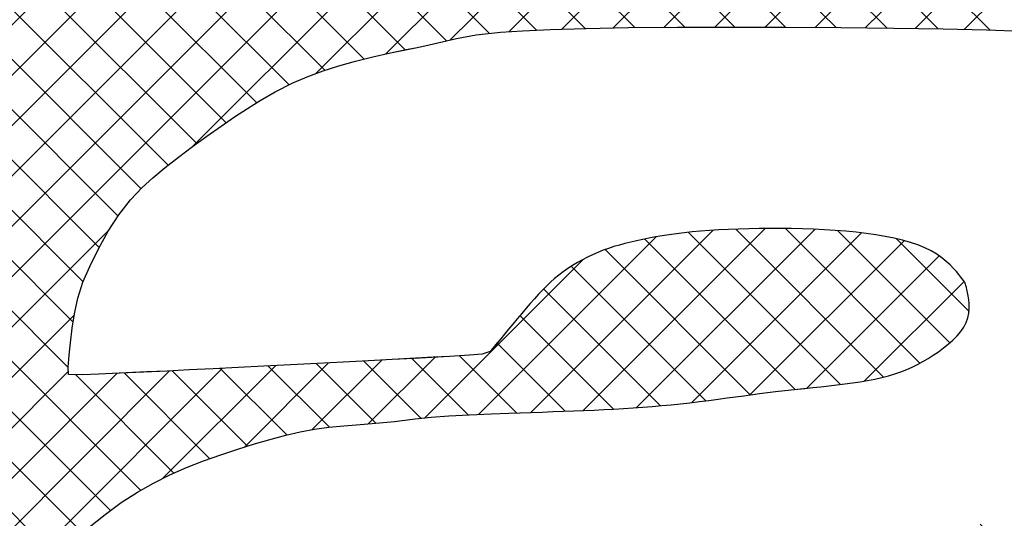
# Model space of a CAD drawing. Header units: millimetres. Extents: x 0 to 462, y -103 to 339.
# Tile 9 of 191: x 379.48 to 383.44, y 45.74 to 47.74. Entities that reach past the tile are written whole.
import ezdxf

# ---------------------------------------------------------------- set-up
doc = ezdxf.new("R2010")
doc.units = ezdxf.units.MM
doc.header["$LTSCALE"] = 23.1
doc.layers.get('0').update_dxf_attribs({"linetype": 'CONTINUOUS'})
doc.layers.add('E195SDEPSKLU00R_DXF_FORMAT', color=7, linetype='CONTINUOUS')

msp = doc.modelspace()

# ---------------------------------------------------------------- hatches: boundary and pattern name
at = {"layer": 'E195SDEPSKLU00R_DXF_FORMAT', "linetype": 'Continuous'}
h = msp.add_hatch(dxfattribs=at)
h.set_pattern_fill('ANSI37', color=5, scale=0.142875, angle=45, style=0, pattern_type=0)
h.set_pattern_definition([(45, (-86.60059, 86.60059), (-0.10102788, 0.10102788), []), (135, (-101.7918, -101.7918), (-0.10102788, -0.10102788), [])])
h.paths.add_polyline_path([(383.0983, 45.6374), (383.0316, 45.6236), (382.9596, 45.6138), (382.894, 45.608), (382.839, 45.6043), (382.7814, 45.6012), (382.7199, 45.5985), (382.6541, 45.596), (382.5796, 45.5934), (382.5169, 45.5913), (382.4753, 45.5899), (382.4326, 45.5885), (382.389, 45.5871), (382.3448, 45.5857), (382.3001, 45.5842), (382.2551, 45.5828), (382.2102, 45.5813), (382.1655, 45.5798), (382.1213, 45.578), (382.078, 45.5759), (382.0357, 45.5735), (381.9946, 45.5706), (381.9552, 45.567), (381.9176, 45.5628), (381.882, 45.5578), (381.8483, 45.5521), (381.8164, 45.5458), (381.7862, 45.5389), (381.7575, 45.5314), (381.7301, 45.5236), (381.7039, 45.5153), (381.6787, 45.5067), (381.6545, 45.4979), (381.6312, 45.4888), (381.6087, 45.4793), (381.5872, 45.4695), (381.5664, 45.4593), (381.5466, 45.4486), (381.5276, 45.4373), (381.5094, 45.4255), (381.492, 45.4132), (381.4754, 45.4001), (381.4596, 45.3864), (381.4446, 45.372), (381.4304, 45.3568), (381.417, 45.3408), (381.4043, 45.324), (381.3923, 45.3063), (381.381, 45.2878), (381.3706, 45.2684), (381.3609, 45.2484), (381.3521, 45.2278), (381.3443, 45.2067), (381.3373, 45.1854), (381.3314, 45.1637), (381.3265, 45.142), (381.3227, 45.1202), (381.3199, 45.0984), (381.318, 45.0763), (381.3171, 45.0539), (381.3169, 45.0311), (381.3175, 45.0078), (381.3188, 44.9839), (381.3207, 44.9593), (381.3234, 44.9338), (381.3284, 44.9071), (381.3372, 44.8789), (381.3516, 44.8486), (381.3732, 44.816), (381.4037, 44.7806), (381.4447, 44.7421), (381.498, 44.7001), (381.5748, 44.6718), (381.665, 44.652), (381.7647, 44.6394), (381.8701, 44.6329), (381.9772, 44.6312), (382.0823, 44.6334), (382.1815, 44.638), (382.2709, 44.6441), (382.3476, 44.6506), (382.4122, 44.6573), (382.4664, 44.6642), (382.5118, 44.6713), (382.5499, 44.6785), (382.5824, 44.6858), (382.6108, 44.6933), (382.6368, 44.7008), (382.6617, 44.7084), (382.6854, 44.7159), (382.7079, 44.7232), (382.7287, 44.7302), (382.7478, 44.7367), (382.7649, 44.7426), (382.7797, 44.7478), (382.792, 44.7522), (382.8017, 44.7557), (382.8094, 44.7587), (382.816, 44.7615), (382.8222, 44.7647), (382.8287, 44.7686), (382.8364, 44.7737), (382.846, 44.7804), (382.8584, 44.7891), (382.874, 44.8003), (382.8925, 44.8135), (382.9132, 44.8285), (382.9357, 44.8448), (382.9593, 44.8621), (382.9833, 44.8801), (383.0072, 44.8983), (383.0304, 44.9164), (383.0525, 44.9341), (383.0733, 44.9514), (383.0931, 44.9685), (383.1121, 44.9855), (383.1303, 45.0025), (383.1479, 45.0197), (383.165, 45.0371), (383.1818, 45.055), (383.1984, 45.0734), (383.2147, 45.0924), (383.2308, 45.1119), (383.2466, 45.1321), (383.262, 45.1529), (383.277, 45.1744), (383.2915, 45.1965), (383.3056, 45.2193), (383.3191, 45.2429), (383.332, 45.267), (383.3442, 45.2915), (383.3557, 45.3162), (383.3663, 45.3411), (383.3761, 45.3659), (383.3849, 45.3904), (383.3927, 45.4146), (383.3994, 45.4383), (383.4052, 45.4614), (383.4101, 45.4842), (383.4144, 45.5065), (383.418, 45.5285), (383.4213, 45.5503), (383.4243, 45.5718), (383.427, 45.5931), (383.4297, 45.6143), (383.4318, 45.6348), (383.433, 45.6543), (383.4327, 45.6722), (383.4306, 45.6881), (383.4261, 45.7015), (383.4188, 45.7119), (383.4083, 45.7188), (383.3942, 45.722), (383.3769, 45.7219), (383.357, 45.7189), (383.3351, 45.7136), (383.3116, 45.7066), (383.2872, 45.6985), (383.2624, 45.6897), (383.223, 45.6756), (383.1651, 45.6562)])
h.paths.add_polyline_path([(385.8878, 44.2279), (385.9146, 44.2357), (385.941, 44.2441), (385.9671, 44.253), (385.993, 44.2625), (386.0186, 44.2724), (386.044, 44.2829), (386.0693, 44.2938), (386.0945, 44.3051), (386.1196, 44.3168), (386.145, 44.3288), (386.1706, 44.341), (386.2141, 44.3619), (386.2648, 44.3855), (386.3073, 44.4042), (386.3365, 44.4169), (386.3653, 44.4296), (386.3931, 44.4424), (386.4193, 44.4552), (386.4432, 44.4681), (386.4641, 44.4812), (386.4814, 44.4945), (386.4946, 44.5078), (386.5035, 44.5211), (386.5079, 44.534), (386.5079, 44.5463), (386.5034, 44.5576), (386.4942, 44.5677), (386.4804, 44.5763), (386.4617, 44.5831), (386.4382, 44.5879), (386.4094, 44.5911), (386.3748, 44.5931), (386.3341, 44.5943), (386.2868, 44.5952), (386.2324, 44.5962), (386.1706, 44.5977), (386.1008, 44.6001), (386.0232, 44.604), (385.9399, 44.6093), (385.8536, 44.6162), (385.7671, 44.6248), (385.683, 44.6352), (385.604, 44.6474), (385.5329, 44.6617), (385.4723, 44.678), (385.4012, 44.7055), (385.3517, 44.7519), (385.3385, 44.8094), (385.352, 44.8789), (385.3772, 44.9461), (385.3964, 44.9921), (385.4182, 45.0409), (385.4419, 45.092), (385.4669, 45.1448), (385.4924, 45.199), (385.5178, 45.2539), (385.5424, 45.3092), (385.5657, 45.3645), (385.5876, 45.4196), (385.608, 45.4746), (385.6271, 45.5295), (385.6447, 45.5843), (385.661, 45.639), (385.6758, 45.6937), (385.6893, 45.7483), (385.7015, 45.803), (385.7125, 45.8578), (385.7225, 45.9129), (385.7317, 45.9685), (385.7404, 46.0248), (385.7486, 46.0818), (385.7567, 46.1399), (385.7648, 46.1991), (385.773, 46.2596), (385.7812, 46.3215), (385.7894, 46.3846), (385.7974, 46.4491), (385.805, 46.5149), (385.8122, 46.5821), (385.8188, 46.6505), (385.8247, 46.7203), (385.8297, 46.7913), (385.8338, 46.8634), (385.8369, 46.9362), (385.839, 47.0093), (385.8401, 47.0825), (385.8401, 47.1555), (385.839, 47.228), (385.8366, 47.2996), (385.833, 47.3701), (385.8281, 47.4394), (385.8217, 47.5075), (385.8139, 47.5745), (385.8044, 47.6402), (385.7932, 47.7047), (385.7802, 47.7679), (385.7654, 47.8299), (385.7486, 47.8906), (385.7303, 47.9499), (385.7106, 48.0079), (385.69, 48.0644), (385.6687, 48.1192), (385.6472, 48.1725), (385.6257, 48.2241), (385.6047, 48.2738), (385.5842, 48.3218), (385.5642, 48.3684), (385.5441, 48.4138), (385.5237, 48.4585), (385.5025, 48.5028), (385.4802, 48.5471), (385.4564, 48.5917), (385.4308, 48.6371), (385.403, 48.6836), (385.3729, 48.731), (385.3406, 48.7794), (385.3058, 48.8286), (385.2687, 48.8786), (385.2291, 48.9292), (385.187, 48.9804), (385.1423, 49.032), (385.0951, 49.0839), (385.0455, 49.1358), (384.9935, 49.1871), (384.9394, 49.2374), (384.8833, 49.2863), (384.8254, 49.3333), (384.7657, 49.3779), (384.7045, 49.4197), (384.6418, 49.4584), (384.5777, 49.4941), (384.5122, 49.5271), (384.4452, 49.5577), (384.3768, 49.5861), (384.3069, 49.6127), (384.2355, 49.6376), (384.1626, 49.6613), (384.0883, 49.6839), (384.0128, 49.7054), (383.9367, 49.7257), (383.8602, 49.7448), (383.7838, 49.7627), (383.708, 49.7793), (383.633, 49.7945), (383.5593, 49.8082), (383.4872, 49.8205), (383.4165, 49.8313), (383.3469, 49.8406), (383.278, 49.8484), (383.2095, 49.8546), (383.1411, 49.8592), (383.0725, 49.8623), (383.0033, 49.8637), (382.9334, 49.8636), (382.8628, 49.8619), (382.7916, 49.8589), (382.72, 49.8547), (382.6481, 49.8494), (382.576, 49.8431), (382.5041, 49.836), (382.4322, 49.8282), (382.3607, 49.8198), (382.2898, 49.8109), (382.2195, 49.8016), (382.1502, 49.7919), (382.0821, 49.7819), (382.0153, 49.7717), (381.95, 49.7613), (381.8865, 49.7509), (381.8248, 49.7405), (381.7647, 49.7298), (381.7059, 49.7187), (381.6479, 49.707), (381.5903, 49.6945), (381.5329, 49.6809), (381.4753, 49.6661), (381.417, 49.6499), (381.3578, 49.6321), (381.2981, 49.6128), (381.238, 49.5924), (381.1781, 49.5712), (381.1186, 49.5492), (381.0599, 49.5269), (381.0024, 49.5045), (380.9465, 49.4821), (380.8923, 49.4601), (380.8396, 49.4381), (380.7877, 49.416), (380.7363, 49.3935), (380.6847, 49.3702), (380.6326, 49.3461), (380.5794, 49.3207), (380.5246, 49.2938), (380.4679, 49.2653), (380.4095, 49.2352), (380.3497, 49.2038), (380.2889, 49.1711), (380.2275, 49.1375), (380.1658, 49.1032), (380.1042, 49.0682), (380.0431, 49.0328), (379.9828, 48.9971), (379.9232, 48.9613), (379.8644, 48.9251), (379.8063, 48.8888), (379.7489, 48.8522), (379.6921, 48.8154), (379.6359, 48.7783), (379.5802, 48.741), (379.5251, 48.7034), (379.4701, 48.6653), (379.4152, 48.6265), (379.3601, 48.5869), (379.3045, 48.5463), (379.2481, 48.5044), (379.1908, 48.461), (379.1322, 48.416), (379.0723, 48.3692), (379.0114, 48.3209), (378.95, 48.2712), (378.8887, 48.2205), (378.8279, 48.1691), (378.7682, 48.1173), (378.7101, 48.0652), (378.6541, 48.0132), (378.6005, 47.9616), (378.549, 47.9101), (378.4992, 47.8585), (378.4505, 47.8068), (378.4026, 47.7547), (378.3549, 47.702), (378.307, 47.6485), (378.2584, 47.594), (378.2088, 47.5384), (378.1585, 47.4818), (378.1079, 47.4245), (378.0574, 47.3667), (378.0075, 47.3085), (377.9586, 47.2501), (377.9112, 47.1919), (377.8656, 47.1339), (377.8223, 47.0764), (377.7807, 47.019), (377.7406, 46.9614), (377.7013, 46.9034), (377.6623, 46.8447), (377.6233, 46.7848), (377.5837, 46.7234), (377.5431, 46.6603), (377.501, 46.5952), (377.4577, 46.5281), (377.4133, 46.4589), (377.368, 46.3877), (377.3222, 46.3145), (377.2761, 46.2393), (377.2298, 46.1623), (377.1837, 46.0832), (377.138, 46.0024), (377.0929, 45.9198), (377.0485, 45.8357), (377.0051, 45.7504), (376.9627, 45.664), (376.9217, 45.5767), (376.8822, 45.4887), (376.8443, 45.4002), (376.8083, 45.3115), (376.7743, 45.2224), (376.7426, 45.133), (376.7132, 45.0432), (376.6864, 44.953), (376.6624, 44.8624), (376.6413, 44.7714), (376.6234, 44.6798), (376.6087, 44.5878), (376.5971, 44.4959), (376.5882, 44.4044), (376.5818, 44.3139), (376.5777, 44.225), (376.5754, 44.1381), (376.5749, 44.0538), (376.5757, 43.9725), (376.5777, 43.8947), (376.5808, 43.8202), (376.5849, 43.7487), (376.59, 43.6798), (376.596, 43.6133), (376.6029, 43.5488), (376.6106, 43.4861), (376.6191, 43.4248), (376.6284, 43.3646), (376.6384, 43.3056), (376.6491, 43.2477), (376.6606, 43.1908), (376.6728, 43.1351), (376.6858, 43.0805), (376.6995, 43.027), (376.7139, 42.9746), (376.7291, 42.9233), (376.745, 42.8731), (376.7617, 42.8237), (376.7791, 42.7752), (376.7973, 42.7275), (376.8162, 42.6803), (376.8358, 42.6338), (376.8562, 42.5877), (376.8773, 42.5419), (376.899, 42.4967), (376.9213, 42.4518), (376.9441, 42.4075), (376.9672, 42.3637), (376.9907, 42.3206), (377.0143, 42.278), (377.038, 42.2362), (377.0617, 42.1951), (377.0854, 42.1547), (377.1093, 42.115), (377.1333, 42.0758), (377.1575, 42.0372), (377.1819, 41.9991), (377.2066, 41.9615), (377.2316, 41.9243), (377.257, 41.8874), (377.2832, 41.851), (377.3105, 41.8149), (377.3392, 41.7792), (377.3699, 41.7438), (377.4027, 41.7088), (377.4382, 41.6742), (377.4766, 41.64), (377.5182, 41.6061), (377.5626, 41.5725), (377.6095, 41.5392), (377.6583, 41.5062), (377.7086, 41.4733), (377.76, 41.4406), (377.8118, 41.408), (377.8638, 41.3754), (377.9156, 41.3428), (377.9676, 41.3104), (378.0204, 41.2783), (378.0747, 41.2466), (378.131, 41.2154), (378.19, 41.1849), (378.2522, 41.1553), (378.3182, 41.1266), (378.3885, 41.0991), (378.4629, 41.0727), (378.5408, 41.0476), (378.622, 41.024), (378.7059, 41.0018), (378.7922, 40.9811), (378.8804, 40.9622), (378.9702, 40.945), (379.0611, 40.9296), (379.1528, 40.9159), (379.2449, 40.9038), (379.3372, 40.8932), (379.4293, 40.8838), (379.5209, 40.8756), (379.6116, 40.8684), (379.7012, 40.8621), (379.7894, 40.8565), (379.8761, 40.8519), (379.9615, 40.8482), (380.0455, 40.8458), (380.1282, 40.8446), (380.2097, 40.8448), (380.2899, 40.8467), (380.369, 40.8502), (380.447, 40.8556), (380.5241, 40.8629), (380.6005, 40.8721), (380.6763, 40.8833), (380.7518, 40.8965), (380.8272, 40.9119), (380.9026, 40.9293), (380.9783, 40.949), (381.0543, 40.9708), (381.1307, 40.9949), (381.2074, 41.021), (381.2843, 41.0493), (381.3612, 41.0795), (381.4382, 41.1118), (381.5151, 41.146), (381.5918, 41.182), (381.6682, 41.2199), (381.7442, 41.2593), (381.8195, 41.3), (381.894, 41.3417), (381.9673, 41.3841), (382.0394, 41.427), (382.1099, 41.4702), (382.1787, 41.5132), (382.2457, 41.556), (382.311, 41.5984), (382.3748, 41.6404), (382.4374, 41.6821), (382.499, 41.7234), (382.56, 41.7643), (382.6204, 41.8049), (382.6806, 41.8451), (382.7407, 41.8849), (382.8004, 41.9244), (382.8596, 41.9637), (382.9179, 42.003), (382.9749, 42.0422), (383.0304, 42.0815), (383.0841, 42.121), (383.1356, 42.1608), (383.1849, 42.201), (383.2322, 42.2416), (383.2781, 42.2827), (383.323, 42.3243), (383.3676, 42.3665), (383.4122, 42.4092), (383.4574, 42.4526), (383.5036, 42.4967), (383.5514, 42.5416), (383.6002, 42.587), (383.6498, 42.633), (383.6997, 42.6795), (383.7495, 42.7263), (383.7987, 42.7734), (383.8469, 42.8206), (383.8937, 42.868), (383.9387, 42.9154), (383.9821, 42.9626), (384.024, 43.0095), (384.0646, 43.0561), (384.1041, 43.1021), (384.1426, 43.1473), (384.1804, 43.1918), (384.2357, 43.2563), (384.2913, 43.3193), (384.3278, 43.3604), (384.3645, 43.4012), (384.4014, 43.442), (384.4386, 43.4831), (384.4764, 43.5248), (384.5148, 43.5674), (384.5536, 43.6109), (384.5909, 43.6547), (384.6243, 43.6977), (384.6513, 43.7392), (384.6698, 43.7781), (384.6772, 43.8135), (384.6712, 43.8446), (384.6496, 43.8704), (384.6106, 43.8902), (384.5562, 43.9046), (384.4889, 43.9142), (384.4114, 43.9197), (384.3262, 43.922), (384.236, 43.9218), (384.1433, 43.9197), (384.0509, 43.9166), (383.961, 43.9131), (383.8748, 43.9096), (383.7933, 43.9066), (383.7173, 43.9045), (383.6479, 43.9037), (383.5859, 43.9046), (383.5042, 43.9091), (383.4372, 43.9253), (383.3948, 43.9588), (383.3867, 44.015), (383.3863, 44.0649), (383.3859, 44.098), (383.3851, 44.1332), (383.3841, 44.1692), (383.3828, 44.205), (383.3814, 44.2392), (383.38, 44.2708), (383.3786, 44.2985), (383.3773, 44.3211), (383.3761, 44.3377), (383.374, 44.3484), (383.3703, 44.3537), (383.3639, 44.354), (383.3539, 44.3496), (383.3394, 44.341), (383.3028, 44.3184), (383.2441, 44.2855), (383.1752, 44.2497), (383.1277, 44.2254), (383.0783, 44.2005), (383.0284, 44.1755), (382.9794, 44.1509), (382.9326, 44.1275), (382.8892, 44.1057), (382.849, 44.0853), (382.8114, 44.0661), (382.7758, 44.0478), (382.7418, 44.0304), (382.6852, 44.0012), (382.644, 43.9801), (382.589, 43.9524), (382.5171, 43.9212), (382.4253, 43.8921), (382.3383, 43.8745), (382.2701, 43.8642), (382.1928, 43.8558), (382.107, 43.8493), (382.0136, 43.8447), (381.9137, 43.8419), (381.8081, 43.8408), (381.698, 43.8413), (381.5842, 43.8434), (381.4677, 43.8471), (381.3495, 43.8521), (381.2313, 43.8584), (381.1144, 43.8658), (381.0005, 43.874), (380.8912, 43.883), (380.788, 43.8925), (380.6926, 43.9024), (380.6063, 43.9125), (380.5305, 43.9226), (380.4642, 43.9327), (380.3806, 43.9473), (380.2927, 43.9668), (380.2227, 43.9854), (380.1473, 44.0069), (380.0869, 44.0266), (380.0261, 44.0513), (379.9645, 44.0838), (379.901, 44.1265), (379.8349, 44.1799), (379.7694, 44.2408), (379.7056, 44.3078), (379.6459, 44.3786), (379.5955, 44.4543), (379.5533, 44.5463), (379.5302, 44.6318), (379.5177, 44.6973), (379.5085, 44.7707), (379.5025, 44.8501), (379.4996, 44.9333), (379.4995, 45.0178), (379.5021, 45.1014), (379.507, 45.1818), (379.5142, 45.2567), (379.5235, 45.3237), (379.5398, 45.4086), (379.569, 45.4903), (379.6054, 45.5501), (379.6483, 45.5982), (379.7044, 45.6514), (379.7638, 45.7028), (379.8272, 45.7534), (379.8925, 45.8006), (379.9569, 45.8422), (380.0217, 45.8791), (380.087, 45.9118), (380.1536, 45.9411), (380.2221, 45.968), (380.2916, 45.9928), (380.3603, 46.0154), (380.4274, 46.0361), (380.4931, 46.0552), (380.552, 46.071), (380.6098, 46.0844), (380.6675, 46.0951), (380.7253, 46.1028), (380.7846, 46.1085), (380.8354, 46.1126), (380.8665, 46.115), (380.8973, 46.1175), (380.928, 46.1202), (380.9583, 46.1233), (380.9886, 46.1266), (381.0193, 46.1302), (381.0721, 46.1363), (381.136, 46.1429), (381.207, 46.1488), (381.2888, 46.1535), (381.3758, 46.1573), (381.4476, 46.1598), (381.4927, 46.1613), (381.5374, 46.1628), (381.5812, 46.1642), (381.6242, 46.1657), (381.6664, 46.1672), (381.7079, 46.1688), (381.7487, 46.1705), (381.789, 46.1723), (381.8288, 46.1742), (381.8682, 46.1763), (381.9072, 46.1786), (381.9459, 46.1811), (381.9843, 46.1838), (382.0225, 46.1867), (382.0605, 46.1899), (382.0983, 46.1934), (382.1361, 46.1973), (382.1739, 46.2014), (382.2116, 46.206), (382.2492, 46.2107), (382.2866, 46.2157), (382.3238, 46.2208), (382.3894, 46.2298), (382.4529, 46.2383), (382.5171, 46.2461), (382.5802, 46.253), (382.6349, 46.2587), (382.6671, 46.2621), (382.6991, 46.2656), (382.731, 46.2691), (382.7629, 46.2728), (382.7946, 46.2768), (382.826, 46.2811), (382.8568, 46.2858), (382.8868, 46.2909), (382.916, 46.2966), (382.9441, 46.3028), (382.9709, 46.3097), (382.9963, 46.3173), (383.0205, 46.3257), (383.0436, 46.3348), (383.0658, 46.3447), (383.0874, 46.3554), (383.1084, 46.3668), (383.1292, 46.3792), (383.1498, 46.3923), (383.1704, 46.4063), (383.1907, 46.4211), (383.2103, 46.4366), (383.2287, 46.4529), (383.2455, 46.4698), (383.2604, 46.4872), (383.2729, 46.5052), (383.2825, 46.5237), (383.2891, 46.5426), (383.293, 46.5615), (383.2946, 46.5801), (383.2944, 46.598), (383.2929, 46.6148), (383.2906, 46.6302), (383.2879, 46.6438), (383.2853, 46.6552), (383.2831, 46.6642), (383.2813, 46.6713), (383.2795, 46.677), (383.2774, 46.6819), (383.2748, 46.6867), (383.2713, 46.6919), (383.2666, 46.6981), (383.2606, 46.7059), (383.2528, 46.7158), (383.2432, 46.7275), (383.2317, 46.7405), (383.2181, 46.7544), (383.2024, 46.7688), (383.1844, 46.7834), (383.1642, 46.7976), (383.1414, 46.811), (383.1162, 46.8233), (383.0886, 46.8345), (383.0587, 46.8446), (383.0267, 46.8536), (382.9927, 46.8617), (382.9569, 46.8689), (382.9195, 46.8752), (382.8805, 46.8806), (382.8402, 46.8854), (382.7987, 46.8894), (382.7563, 46.8927), (382.7131, 46.8954), (382.6695, 46.8974), (382.6256, 46.899), (382.5816, 46.9), (382.5378, 46.9005), (382.4944, 46.9006), (382.4516, 46.9002), (382.4095, 46.8995), (382.3683, 46.8983), (382.3282, 46.8967), (382.2895, 46.8948), (382.2521, 46.8924), (382.2164, 46.8897), (382.1825, 46.8866), (382.1502, 46.8832), (382.1195, 46.8795), (382.0902, 46.8754), (382.0621, 46.8711), (382.0352, 46.8666), (382.0093, 46.8618), (381.9843, 46.8568), (381.96, 46.8516), (381.9363, 46.8462), (381.9132, 46.8405), (381.8907, 46.8343), (381.8686, 46.8278), (381.8469, 46.8207), (381.8255, 46.813), (381.8043, 46.8046), (381.7834, 46.7956), (381.7627, 46.7858), (381.7424, 46.7754), (381.7224, 46.7643), (381.7028, 46.7525), (381.6838, 46.7402), (381.6654, 46.7273), (381.6476, 46.7138), (381.6306, 46.6997), (381.614, 46.685), (381.5979, 46.6697), (381.5819, 46.6536), (381.5659, 46.6367), (381.5498, 46.6189), (381.5334, 46.6002), (381.5164, 46.5805), (381.4988, 46.5598), (381.4809, 46.5386), (381.4631, 46.5173), (381.4459, 46.4965), (381.4295, 46.4767), (381.4145, 46.4584), (381.4011, 46.4421), (381.3719, 46.4065), (381.3406, 46.3966), (381.2888, 46.3917), (381.2088, 46.3872), (381.1441, 46.3837), (381.067, 46.3795), (380.9797, 46.3748), (380.8844, 46.3697), (380.7831, 46.3643), (380.6779, 46.3588), (380.5711, 46.3532), (380.4647, 46.3478), (380.3608, 46.3426), (380.2605, 46.3377), (380.1652, 46.3331), (380.0759, 46.3288), (379.9939, 46.325), (379.9203, 46.3216), (379.8562, 46.3186), (379.8028, 46.3162), (379.7371, 46.3133), (379.6806, 46.3151), (379.6789, 46.3436), (379.6833, 46.3917), (379.6884, 46.4422), (379.6954, 46.5002), (379.7043, 46.5581), (379.7175, 46.6208), (379.7385, 46.6853), (379.7658, 46.7485), (379.801, 46.8196), (379.84, 46.8893), (379.8827, 46.9551), (379.9299, 47.0155), (379.9766, 47.0645), (380.0194, 47.1042), (380.0686, 47.1455), (380.122, 47.1874), (380.1777, 47.229), (380.2362, 47.2712), (380.2925, 47.3109), (380.3469, 47.3481), (380.3994, 47.3826), (380.4497, 47.4141), (380.5095, 47.4491), (380.5803, 47.4848), (380.6452, 47.5119), (380.7027, 47.5331), (380.765, 47.5533), (380.832, 47.5724), (380.9012, 47.5896), (380.9726, 47.6053), (381.0353, 47.6183), (381.0728, 47.6261), (381.1096, 47.6338), (381.1453, 47.6416), (381.1795, 47.6495), (381.2378, 47.6636), (381.3157, 47.678), (381.4134, 47.6878), (381.5021, 47.6941), (381.6149, 47.6994), (381.756, 47.7036), (381.9277, 47.7066), (382.1239, 47.7084), (382.3366, 47.7091), (382.5576, 47.7087), (382.779, 47.7073), (382.9925, 47.705), (383.1901, 47.7018), (383.3636, 47.6978), (383.5071, 47.6931), (383.6225, 47.6878), (383.7138, 47.682), (383.7849, 47.6758), (383.8615, 47.6668), (383.9174, 47.6561), (383.9479, 47.6495), (383.9775, 47.643), (384.0064, 47.6369), (384.0344, 47.631), (384.0608, 47.6255), (384.0854, 47.6205), (384.1076, 47.616), (384.127, 47.6121), (384.1692, 47.6037), (384.1921, 47.5966), (384.2464, 47.5725), (384.2986, 47.5492), (384.3593, 47.5217), (384.4226, 47.4921), (384.4784, 47.4647), (384.5352, 47.4346), (384.5876, 47.403), (384.6474, 47.3643), (384.6964, 47.3308), (384.7524, 47.2879), (384.8046, 47.2418), (384.8495, 47.1986), (384.8936, 47.1521), (384.9343, 47.1042), (384.9775, 47.0457), (385.0177, 46.9748), (385.05, 46.8988), (385.0698, 46.8334), (385.0827, 46.7697), (385.0923, 46.6877), (385.0967, 46.608), (385.0987, 46.5466), (385.0999, 46.477), (385.1004, 46.3988), (385.1004, 46.3117), (385.1, 46.2151), (385.0993, 46.1086), (385.0985, 45.9917), (385.0978, 45.864), (385.0972, 45.7258), (385.0967, 45.58), (385.0964, 45.4305), (385.0961, 45.281), (385.096, 45.1353), (385.0959, 44.9971), (385.0959, 44.8701), (385.0959, 44.7581), (385.0959, 44.6639), (385.0959, 44.5862), (385.0958, 44.5228), (385.0955, 44.4456), (385.0948, 44.3795), (385.0936, 44.3406), (385.0928, 44.3158), (385.0924, 44.292), (385.0931, 44.2697), (385.0955, 44.2489), (385.1003, 44.2302), (385.1082, 44.2136), (385.1198, 44.1997), (385.1357, 44.1885), (385.1564, 44.1805), (385.1814, 44.1751), (385.2099, 44.172), (385.2411, 44.1707), (385.2744, 44.1709), (385.3089, 44.1719), (385.3439, 44.1735), (385.3952, 44.1759), (385.4491, 44.1777), (385.5095, 44.1794), (385.5405, 44.1804), (385.571, 44.1816), (385.6011, 44.1831), (385.631, 44.185), (385.6606, 44.1875), (385.6901, 44.1905), (385.7193, 44.1941), (385.7482, 44.1982), (385.7768, 44.2029), (385.8051, 44.2083), (385.8331, 44.2142), (385.8606, 44.2208)])

# ---------------------------------------------------------------- linework, layer by layer
at = {"color": 5, "linetype": 'Continuous'}
for p, q in [((381.3157, 47.678), (381.4134, 47.6878)), ((381.4134, 47.6878), (381.5021, 47.6941)), ((381.5021, 47.6941), (381.6149, 47.6994)), ((381.6149, 47.6994), (381.756, 47.7036)), ((381.756, 47.7036), (381.9277, 47.7066)), ((381.9277, 47.7066), (382.1239, 47.7084)), ((382.1239, 47.7084), (382.3366, 47.7091)), ((382.3366, 47.7091), (382.5576, 47.7087)), ((382.5576, 47.7087), (382.779, 47.7073)), ((382.779, 47.7073), (382.9925, 47.705)), ((382.9925, 47.705), (383.1901, 47.7018)), ((383.1901, 47.7018), (383.3636, 47.6978)), ((383.3636, 47.6978), (383.5071, 47.6931)), ((381.1096, 47.6338), (381.1453, 47.6416)), ((381.1453, 47.6416), (381.1795, 47.6495)), ((381.1795, 47.6495), (381.2378, 47.6636)), ((381.2378, 47.6636), (381.3157, 47.678)), ((380.9012, 47.5896), (380.9726, 47.6053)), ((380.9726, 47.6053), (381.0353, 47.6183)), ((381.0353, 47.6183), (381.0728, 47.6261)), ((381.0728, 47.6261), (381.1096, 47.6338)), ((380.765, 47.5533), (380.832, 47.5724)), ((380.832, 47.5724), (380.9012, 47.5896)), ((380.6452, 47.5119), (380.7027, 47.5331)), ((380.7027, 47.5331), (380.765, 47.5533)), ((380.5095, 47.4491), (380.5803, 47.4848)), ((380.5803, 47.4848), (380.6452, 47.5119)), ((380.4497, 47.4141), (380.5095, 47.4491)), ((380.3994, 47.3826), (380.4497, 47.4141)), ((380.3469, 47.3481), (380.3994, 47.3826)), ((380.2925, 47.3109), (380.3469, 47.3481)), ((380.2362, 47.2712), (380.2925, 47.3109)), ((380.1777, 47.229), (380.2362, 47.2712)), ((380.122, 47.1874), (380.1777, 47.229)), ((380.0686, 47.1455), (380.122, 47.1874)), ((380.0194, 47.1042), (380.0686, 47.1455)), ((379.9766, 47.0645), (380.0194, 47.1042)), ((379.9299, 47.0155), (379.9766, 47.0645)), ((379.8827, 46.9551), (379.9299, 47.0155)), ((379.84, 46.8893), (379.8827, 46.9551)), ((379.801, 46.8196), (379.84, 46.8893)), ((382.2164, 46.8897), (382.1825, 46.8866)), ((382.2521, 46.8924), (382.2164, 46.8897)), ((382.2895, 46.8948), (382.2521, 46.8924)), ((382.3282, 46.8967), (382.2895, 46.8948)), ((382.3683, 46.8983), (382.3282, 46.8967)), ((382.4095, 46.8995), (382.3683, 46.8983)), ((382.4516, 46.9002), (382.4095, 46.8995)), ((382.4944, 46.9006), (382.4516, 46.9002)), ((382.5378, 46.9005), (382.4944, 46.9006)), ((382.5816, 46.9), (382.5378, 46.9005)), ((382.6256, 46.899), (382.5816, 46.9)), ((382.6695, 46.8974), (382.6256, 46.899)), ((382.7131, 46.8954), (382.6695, 46.8974)), ((382.7563, 46.8927), (382.7131, 46.8954)), ((382.7987, 46.8894), (382.7563, 46.8927)), ((382.8402, 46.8854), (382.7987, 46.8894)), ((381.96, 46.8516), (381.9363, 46.8462)), ((381.9843, 46.8568), (381.96, 46.8516)), ((382.0093, 46.8618), (381.9843, 46.8568)), ((382.0352, 46.8666), (382.0093, 46.8618)), ((382.0621, 46.8711), (382.0352, 46.8666)), ((382.0902, 46.8754), (382.0621, 46.8711)), ((382.1195, 46.8795), (382.0902, 46.8754)), ((382.1502, 46.8832), (382.1195, 46.8795)), ((382.1825, 46.8866), (382.1502, 46.8832)), ((382.8805, 46.8806), (382.8402, 46.8854)), ((382.9195, 46.8752), (382.8805, 46.8806)), ((382.9569, 46.8689), (382.9195, 46.8752)), ((382.9927, 46.8617), (382.9569, 46.8689)), ((383.0267, 46.8536), (382.9927, 46.8617)), ((383.0587, 46.8446), (383.0267, 46.8536)), ((379.7658, 46.7485), (379.801, 46.8196)), ((381.8255, 46.813), (381.8043, 46.8046)), ((381.8469, 46.8207), (381.8255, 46.813)), ((381.8686, 46.8278), (381.8469, 46.8207)), ((381.8907, 46.8343), (381.8686, 46.8278)), ((381.9132, 46.8405), (381.8907, 46.8343)), ((381.9363, 46.8462), (381.9132, 46.8405)), ((383.0886, 46.8345), (383.0587, 46.8446)), ((383.1162, 46.8233), (383.0886, 46.8345)), ((383.1414, 46.811), (383.1162, 46.8233)), ((383.1642, 46.7976), (383.1414, 46.811)), ((381.7424, 46.7754), (381.7224, 46.7643)), ((381.7627, 46.7858), (381.7424, 46.7754)), ((381.7834, 46.7956), (381.7627, 46.7858)), ((381.8043, 46.8046), (381.7834, 46.7956)), ((383.1844, 46.7834), (383.1642, 46.7976)), ((383.2024, 46.7688), (383.1844, 46.7834)), ((379.7385, 46.6853), (379.7658, 46.7485)), ((381.6838, 46.7402), (381.6654, 46.7273)), ((381.7028, 46.7525), (381.6838, 46.7402)), ((381.7224, 46.7643), (381.7028, 46.7525)), ((383.2181, 46.7544), (383.2024, 46.7688)), ((383.2317, 46.7405), (383.2181, 46.7544)), ((383.2432, 46.7275), (383.2317, 46.7405)), ((381.6306, 46.6997), (381.614, 46.685)), ((381.6476, 46.7138), (381.6306, 46.6997)), ((381.6654, 46.7273), (381.6476, 46.7138)), ((383.2528, 46.7158), (383.2432, 46.7275)), ((383.2606, 46.7059), (383.2528, 46.7158)), ((383.2666, 46.6981), (383.2606, 46.7059)), ((383.2713, 46.6919), (383.2666, 46.6981)), ((383.2748, 46.6867), (383.2713, 46.6919)), ((379.7175, 46.6208), (379.7385, 46.6853)), ((381.5819, 46.6536), (381.5659, 46.6367)), ((381.5979, 46.6697), (381.5819, 46.6536)), ((381.614, 46.685), (381.5979, 46.6697)), ((383.2774, 46.6819), (383.2748, 46.6867)), ((383.2795, 46.677), (383.2774, 46.6819)), ((383.2813, 46.6713), (383.2795, 46.677)), ((383.2831, 46.6642), (383.2813, 46.6713)), ((383.2853, 46.6552), (383.2831, 46.6642)), ((383.2879, 46.6438), (383.2853, 46.6552)), ((379.7043, 46.5581), (379.7175, 46.6208)), ((381.5498, 46.6189), (381.5334, 46.6002)), ((381.5659, 46.6367), (381.5498, 46.6189)), ((383.2906, 46.6302), (383.2879, 46.6438)), ((383.2929, 46.6148), (383.2906, 46.6302)), ((383.2944, 46.598), (383.2929, 46.6148)), ((381.5164, 46.5805), (381.4988, 46.5598)), ((381.5334, 46.6002), (381.5164, 46.5805)), ((383.293, 46.5615), (383.2946, 46.5801)), ((383.2946, 46.5801), (383.2944, 46.598)), ((379.6954, 46.5002), (379.7043, 46.5581)), ((381.4809, 46.5386), (381.4631, 46.5173)), ((381.4988, 46.5598), (381.4809, 46.5386)), ((383.2825, 46.5237), (383.2891, 46.5426)), ((383.2891, 46.5426), (383.293, 46.5615)), ((379.6884, 46.4422), (379.6954, 46.5002)), ((381.4459, 46.4965), (381.4295, 46.4767)), ((381.4631, 46.5173), (381.4459, 46.4965)), ((383.2604, 46.4872), (383.2729, 46.5052)), ((383.2729, 46.5052), (383.2825, 46.5237)), ((381.4145, 46.4584), (381.4011, 46.4421)), ((381.4295, 46.4767), (381.4145, 46.4584)), ((383.2287, 46.4529), (383.2455, 46.4698)), ((383.2455, 46.4698), (383.2604, 46.4872)), ((379.6833, 46.3917), (379.6884, 46.4422)), ((381.4011, 46.4421), (381.3719, 46.4065)), ((383.1704, 46.4063), (383.1907, 46.4211)), ((383.1907, 46.4211), (383.2103, 46.4366)), ((383.2103, 46.4366), (383.2287, 46.4529)), ((379.6789, 46.3436), (379.6833, 46.3917)), ((381.067, 46.3795), (380.9797, 46.3748)), ((381.1441, 46.3837), (381.067, 46.3795)), ((381.2088, 46.3872), (381.1441, 46.3837)), ((381.2888, 46.3917), (381.2088, 46.3872)), ((381.3406, 46.3966), (381.2888, 46.3917)), ((381.3719, 46.4065), (381.3406, 46.3966)), ((383.1084, 46.3668), (383.1292, 46.3792)), ((383.1292, 46.3792), (383.1498, 46.3923)), ((383.1498, 46.3923), (383.1704, 46.4063)), ((379.6806, 46.3151), (379.6789, 46.3436)), ((380.2605, 46.3377), (380.1652, 46.3331)), ((380.3608, 46.3426), (380.2605, 46.3377)), ((380.4647, 46.3478), (380.3608, 46.3426)), ((380.5711, 46.3532), (380.4647, 46.3478)), ((380.6779, 46.3588), (380.5711, 46.3532)), ((380.7831, 46.3643), (380.6779, 46.3588)), ((380.8844, 46.3697), (380.7831, 46.3643)), ((380.9797, 46.3748), (380.8844, 46.3697)), ((383.0436, 46.3348), (383.0658, 46.3447)), ((383.0658, 46.3447), (383.0874, 46.3554)), ((383.0874, 46.3554), (383.1084, 46.3668)), ((379.7371, 46.3133), (379.6806, 46.3151)), ((379.8028, 46.3162), (379.7371, 46.3133)), ((379.8562, 46.3186), (379.8028, 46.3162)), ((379.9203, 46.3216), (379.8562, 46.3186)), ((379.9939, 46.325), (379.9203, 46.3216)), ((380.0759, 46.3288), (379.9939, 46.325)), ((380.1652, 46.3331), (380.0759, 46.3288)), ((382.916, 46.2966), (382.9441, 46.3028)), ((382.9441, 46.3028), (382.9709, 46.3097)), ((382.9709, 46.3097), (382.9963, 46.3173)), ((382.9963, 46.3173), (383.0205, 46.3257)), ((383.0205, 46.3257), (383.0436, 46.3348)), ((382.5802, 46.253), (382.6349, 46.2587)), ((382.6349, 46.2587), (382.6671, 46.2621)), ((382.6671, 46.2621), (382.6991, 46.2656)), ((382.6991, 46.2656), (382.731, 46.2691)), ((382.731, 46.2691), (382.7629, 46.2728)), ((382.7629, 46.2728), (382.7946, 46.2768)), ((382.7946, 46.2768), (382.826, 46.2811)), ((382.826, 46.2811), (382.8568, 46.2858)), ((382.8568, 46.2858), (382.8868, 46.2909)), ((382.8868, 46.2909), (382.916, 46.2966)), ((382.2866, 46.2157), (382.3238, 46.2208)), ((382.3238, 46.2208), (382.3894, 46.2298)), ((382.3894, 46.2298), (382.4529, 46.2383)), ((382.4529, 46.2383), (382.5171, 46.2461)), ((382.5171, 46.2461), (382.5802, 46.253)), ((381.8682, 46.1763), (381.9072, 46.1786)), ((381.9072, 46.1786), (381.9459, 46.1811)), ((381.9459, 46.1811), (381.9843, 46.1838)), ((381.9843, 46.1838), (382.0225, 46.1867)), ((382.0225, 46.1867), (382.0605, 46.1899)), ((382.0605, 46.1899), (382.0983, 46.1934)), ((382.0983, 46.1934), (382.1361, 46.1973)), ((382.1361, 46.1973), (382.1739, 46.2014)), ((382.1739, 46.2014), (382.2116, 46.206)), ((382.2116, 46.206), (382.2492, 46.2107)), ((382.2492, 46.2107), (382.2866, 46.2157)), ((381.0721, 46.1363), (381.136, 46.1429)), ((381.136, 46.1429), (381.207, 46.1488)), ((381.207, 46.1488), (381.2888, 46.1535)), ((381.2888, 46.1535), (381.3758, 46.1573)), ((381.3758, 46.1573), (381.4476, 46.1598)), ((381.4476, 46.1598), (381.4927, 46.1613)), ((381.4927, 46.1613), (381.5374, 46.1628)), ((381.5374, 46.1628), (381.5812, 46.1642)), ((381.5812, 46.1642), (381.6242, 46.1657)), ((381.6242, 46.1657), (381.6664, 46.1672)), ((381.6664, 46.1672), (381.7079, 46.1688)), ((381.7079, 46.1688), (381.7487, 46.1705)), ((381.7487, 46.1705), (381.789, 46.1723)), ((381.789, 46.1723), (381.8288, 46.1742)), ((381.8288, 46.1742), (381.8682, 46.1763)), ((380.6675, 46.0951), (380.7253, 46.1028)), ((380.7253, 46.1028), (380.7846, 46.1085)), ((380.7846, 46.1085), (380.8354, 46.1126)), ((380.8354, 46.1126), (380.8665, 46.115)), ((380.8665, 46.115), (380.8973, 46.1175)), ((380.8973, 46.1175), (380.928, 46.1202)), ((380.928, 46.1202), (380.9583, 46.1233)), ((380.9583, 46.1233), (380.9886, 46.1266)), ((380.9886, 46.1266), (381.0193, 46.1302)), ((381.0193, 46.1302), (381.0721, 46.1363)), ((380.4931, 46.0552), (380.552, 46.071)), ((380.552, 46.071), (380.6098, 46.0844)), ((380.6098, 46.0844), (380.6675, 46.0951)), ((380.3603, 46.0154), (380.4274, 46.0361)), ((380.4274, 46.0361), (380.4931, 46.0552)), ((380.2221, 45.968), (380.2916, 45.9928)), ((380.2916, 45.9928), (380.3603, 46.0154)), ((380.1536, 45.9411), (380.2221, 45.968)), ((380.0217, 45.8791), (380.087, 45.9118)), ((380.087, 45.9118), (380.1536, 45.9411)), ((379.9569, 45.8422), (380.0217, 45.8791)), ((379.8925, 45.8006), (379.9569, 45.8422)), ((379.8272, 45.7534), (379.8925, 45.8006)), ((379.7638, 45.7028), (379.8272, 45.7534))]:
    msp.add_line(p, q, dxfattribs=at)
at = {"layer": 'E195SDEPSKLU00R_DXF_FORMAT', "color": 5, "linetype": 'Continuous'}
for p, q in [((381.3157, 47.678), (381.4134, 47.6878)), ((381.4134, 47.6878), (381.5021, 47.6941)), ((381.5021, 47.6941), (381.6149, 47.6994)), ((381.6149, 47.6994), (381.756, 47.7036)), ((381.756, 47.7036), (381.9277, 47.7066)), ((381.9277, 47.7066), (382.1239, 47.7084)), ((382.1239, 47.7084), (382.3366, 47.7091)), ((382.3366, 47.7091), (382.5576, 47.7087)), ((382.5576, 47.7087), (382.779, 47.7073)), ((382.779, 47.7073), (382.9925, 47.705)), ((382.9925, 47.705), (383.1901, 47.7018)), ((383.1901, 47.7018), (383.3636, 47.6978)), ((383.3636, 47.6978), (383.5071, 47.6931)), ((381.1096, 47.6338), (381.1453, 47.6416)), ((381.1453, 47.6416), (381.1795, 47.6495)), ((381.1795, 47.6495), (381.2378, 47.6636)), ((381.2378, 47.6636), (381.3157, 47.678)), ((380.9012, 47.5896), (380.9726, 47.6053)), ((380.9726, 47.6053), (381.0728, 47.6261)), ((381.0728, 47.6261), (381.1096, 47.6338)), ((380.765, 47.5533), (380.832, 47.5724)), ((380.832, 47.5724), (380.9012, 47.5896)), ((380.6452, 47.5119), (380.7027, 47.5331)), ((380.7027, 47.5331), (380.765, 47.5533)), ((380.5095, 47.4491), (380.5803, 47.4848)), ((380.5803, 47.4848), (380.6452, 47.5119)), ((380.4497, 47.4141), (380.5095, 47.4491)), ((380.3994, 47.3826), (380.4497, 47.4141)), ((380.3469, 47.3481), (380.3994, 47.3826)), ((380.2925, 47.3109), (380.3469, 47.3481)), ((380.2362, 47.2712), (380.2925, 47.3109)), ((380.1777, 47.229), (380.2362, 47.2712)), ((380.122, 47.1874), (380.1777, 47.229)), ((380.0686, 47.1455), (380.122, 47.1874)), ((380.0194, 47.1042), (380.0686, 47.1455)), ((379.9766, 47.0645), (380.0194, 47.1042)), ((379.9299, 47.0155), (379.9766, 47.0645)), ((379.8827, 46.9551), (379.9299, 47.0155)), ((379.84, 46.8893), (379.8827, 46.9551)), ((379.801, 46.8196), (379.84, 46.8893)), ((382.2164, 46.8897), (382.1825, 46.8866)), ((382.2521, 46.8924), (382.2164, 46.8897)), ((382.2895, 46.8948), (382.2521, 46.8924)), ((382.3282, 46.8967), (382.2895, 46.8948)), ((382.3683, 46.8983), (382.3282, 46.8967)), ((382.4095, 46.8995), (382.3683, 46.8983)), ((382.4516, 46.9002), (382.4095, 46.8995)), ((382.4944, 46.9006), (382.4516, 46.9002)), ((382.5378, 46.9005), (382.4944, 46.9006)), ((382.5816, 46.9), (382.5378, 46.9005)), ((382.6256, 46.899), (382.5816, 46.9)), ((382.6695, 46.8974), (382.6256, 46.899)), ((382.7131, 46.8954), (382.6695, 46.8974)), ((382.7563, 46.8927), (382.7131, 46.8954)), ((382.7987, 46.8894), (382.7563, 46.8927)), ((382.8402, 46.8854), (382.7987, 46.8894)), ((381.96, 46.8516), (381.9363, 46.8462)), ((381.9843, 46.8568), (381.96, 46.8516)), ((382.0093, 46.8618), (381.9843, 46.8568)), ((382.0352, 46.8666), (382.0093, 46.8618)), ((382.0621, 46.8711), (382.0352, 46.8666)), ((382.0902, 46.8754), (382.0621, 46.8711)), ((382.1195, 46.8795), (382.0902, 46.8754)), ((382.1502, 46.8832), (382.1195, 46.8795)), ((382.1825, 46.8866), (382.1502, 46.8832)), ((382.8805, 46.8806), (382.8402, 46.8854)), ((382.9195, 46.8752), (382.8805, 46.8806)), ((382.9569, 46.8689), (382.9195, 46.8752)), ((382.9927, 46.8617), (382.9569, 46.8689)), ((383.0267, 46.8536), (382.9927, 46.8617)), ((383.0587, 46.8446), (383.0267, 46.8536)), ((379.7658, 46.7485), (379.801, 46.8196)), ((381.8255, 46.813), (381.8043, 46.8046)), ((381.8469, 46.8207), (381.8255, 46.813)), ((381.8686, 46.8278), (381.8469, 46.8207)), ((381.8907, 46.8343), (381.8686, 46.8278)), ((381.9132, 46.8405), (381.8907, 46.8343)), ((381.9363, 46.8462), (381.9132, 46.8405)), ((383.0886, 46.8345), (383.0587, 46.8446)), ((383.1162, 46.8233), (383.0886, 46.8345)), ((383.1414, 46.811), (383.1162, 46.8233)), ((383.1642, 46.7976), (383.1414, 46.811)), ((381.7424, 46.7754), (381.7224, 46.7643)), ((381.7627, 46.7858), (381.7424, 46.7754)), ((381.7834, 46.7956), (381.7627, 46.7858)), ((381.8043, 46.8046), (381.7834, 46.7956)), ((383.1844, 46.7834), (383.1642, 46.7976)), ((383.2024, 46.7688), (383.1844, 46.7834)), ((379.7385, 46.6853), (379.7658, 46.7485)), ((381.6838, 46.7402), (381.6654, 46.7273)), ((381.7028, 46.7525), (381.6838, 46.7402)), ((381.7224, 46.7643), (381.7028, 46.7525)), ((383.2181, 46.7544), (383.2024, 46.7688)), ((383.2317, 46.7405), (383.2181, 46.7544)), ((383.2432, 46.7275), (383.2317, 46.7405)), ((381.6306, 46.6997), (381.614, 46.685)), ((381.6476, 46.7138), (381.6306, 46.6997)), ((381.6654, 46.7273), (381.6476, 46.7138)), ((383.2528, 46.7158), (383.2432, 46.7275)), ((383.2606, 46.7059), (383.2528, 46.7158)), ((383.2666, 46.6981), (383.2606, 46.7059)), ((383.2713, 46.6919), (383.2666, 46.6981)), ((383.2748, 46.6867), (383.2713, 46.6919)), ((379.7175, 46.6208), (379.7385, 46.6853)), ((381.5819, 46.6536), (381.5659, 46.6367)), ((381.5979, 46.6697), (381.5819, 46.6536)), ((381.614, 46.685), (381.5979, 46.6697)), ((383.2774, 46.6819), (383.2748, 46.6867)), ((383.2795, 46.677), (383.2774, 46.6819)), ((383.2813, 46.6713), (383.2795, 46.677)), ((383.2831, 46.6642), (383.2813, 46.6713)), ((383.2853, 46.6552), (383.2831, 46.6642)), ((383.2879, 46.6438), (383.2853, 46.6552)), ((379.7043, 46.5581), (379.7175, 46.6208)), ((381.5498, 46.6189), (381.5334, 46.6002)), ((381.5659, 46.6367), (381.5498, 46.6189)), ((383.2906, 46.6302), (383.2879, 46.6438)), ((383.2929, 46.6148), (383.2906, 46.6302)), ((383.2944, 46.598), (383.2929, 46.6148)), ((381.5164, 46.5805), (381.4988, 46.5598)), ((381.5334, 46.6002), (381.5164, 46.5805)), ((383.293, 46.5615), (383.2946, 46.5801)), ((383.2946, 46.5801), (383.2944, 46.598)), ((379.6954, 46.5002), (379.7043, 46.5581)), ((381.4809, 46.5386), (381.4631, 46.5173)), ((381.4988, 46.5598), (381.4809, 46.5386)), ((383.2825, 46.5237), (383.2891, 46.5426)), ((383.2891, 46.5426), (383.293, 46.5615)), ((379.6884, 46.4422), (379.6954, 46.5002)), ((381.4459, 46.4965), (381.4295, 46.4767)), ((381.4631, 46.5173), (381.4459, 46.4965)), ((383.2604, 46.4872), (383.2729, 46.5052)), ((383.2729, 46.5052), (383.2825, 46.5237)), ((381.4145, 46.4584), (381.3719, 46.4065)), ((381.4295, 46.4767), (381.4145, 46.4584)), ((383.2287, 46.4529), (383.2455, 46.4698)), ((383.2455, 46.4698), (383.2604, 46.4872)), ((379.6833, 46.3917), (379.6884, 46.4422)), ((383.1704, 46.4063), (383.1907, 46.4211)), ((383.1907, 46.4211), (383.2103, 46.4366)), ((383.2103, 46.4366), (383.2287, 46.4529)), ((379.6789, 46.3436), (379.6833, 46.3917)), ((381.1441, 46.3837), (380.9797, 46.3748)), ((381.2088, 46.3872), (381.067, 46.3795)), ((381.2888, 46.3917), (381.2088, 46.3872)), ((381.3406, 46.3966), (381.2888, 46.3917)), ((381.3719, 46.4065), (381.3406, 46.3966)), ((383.1084, 46.3668), (383.1292, 46.3792)), ((383.1292, 46.3792), (383.1498, 46.3923)), ((383.1498, 46.3923), (383.1704, 46.4063)), ((379.6806, 46.3151), (379.6789, 46.3436)), ((380.2605, 46.3377), (380.1652, 46.3331)), ((380.3608, 46.3426), (380.2605, 46.3377)), ((380.4647, 46.3478), (380.3608, 46.3426)), ((380.5711, 46.3532), (380.4647, 46.3478)), ((380.6779, 46.3588), (380.5711, 46.3532)), ((380.7831, 46.3643), (380.6779, 46.3588)), ((380.8844, 46.3697), (380.7831, 46.3643)), ((380.9797, 46.3748), (380.8844, 46.3697)), ((383.0436, 46.3348), (383.0658, 46.3447)), ((383.0658, 46.3447), (383.0874, 46.3554)), ((383.0874, 46.3554), (383.1084, 46.3668)), ((379.7371, 46.3133), (379.6806, 46.3151)), ((379.8028, 46.3162), (379.7371, 46.3133)), ((379.9939, 46.325), (379.8028, 46.3162)), ((380.0759, 46.3288), (379.9203, 46.3216)), ((380.1652, 46.3331), (380.0759, 46.3288)), ((382.916, 46.2966), (382.9441, 46.3028)), ((382.9441, 46.3028), (382.9709, 46.3097)), ((382.9709, 46.3097), (382.9963, 46.3173)), ((382.9963, 46.3173), (383.0205, 46.3257)), ((383.0205, 46.3257), (383.0436, 46.3348)), ((382.5802, 46.253), (382.6671, 46.2621)), ((382.5802, 46.253), (382.6349, 46.2587)), ((382.6671, 46.2621), (382.6991, 46.2656)), ((382.6991, 46.2656), (382.731, 46.2691)), ((382.731, 46.2691), (382.7629, 46.2728)), ((382.7629, 46.2728), (382.7946, 46.2768)), ((382.7946, 46.2768), (382.826, 46.2811)), ((382.826, 46.2811), (382.8568, 46.2858)), ((382.8568, 46.2858), (382.8868, 46.2909)), ((382.8868, 46.2909), (382.916, 46.2966)), ((382.2866, 46.2157), (382.3238, 46.2208)), ((382.3238, 46.2208), (382.3894, 46.2298)), ((382.3894, 46.2298), (382.4529, 46.2383)), ((382.4529, 46.2383), (382.5171, 46.2461)), ((382.5171, 46.2461), (382.5802, 46.253)), ((381.8682, 46.1763), (381.9072, 46.1786)), ((381.9072, 46.1786), (381.9459, 46.1811)), ((381.9459, 46.1811), (381.9843, 46.1838)), ((381.9843, 46.1838), (382.0225, 46.1867)), ((382.0225, 46.1867), (382.0605, 46.1899)), ((382.0605, 46.1899), (382.0983, 46.1934)), ((382.0983, 46.1934), (382.1361, 46.1973)), ((382.1361, 46.1973), (382.1739, 46.2014)), ((382.1739, 46.2014), (382.2116, 46.206)), ((382.2116, 46.206), (382.2492, 46.2107)), ((382.2492, 46.2107), (382.2866, 46.2157)), ((381.0721, 46.1363), (381.136, 46.1429)), ((381.136, 46.1429), (381.207, 46.1488)), ((381.207, 46.1488), (381.2888, 46.1535)), ((381.2888, 46.1535), (381.3758, 46.1573)), ((381.3758, 46.1573), (381.4476, 46.1598)), ((381.4476, 46.1598), (381.5812, 46.1642)), ((381.5812, 46.1642), (381.6242, 46.1657)), ((381.6242, 46.1657), (381.6664, 46.1672)), ((381.6664, 46.1672), (381.7079, 46.1688)), ((381.7079, 46.1688), (381.7487, 46.1705)), ((381.7487, 46.1705), (381.789, 46.1723)), ((381.789, 46.1723), (381.8288, 46.1742)), ((381.8288, 46.1742), (381.8682, 46.1763)), ((380.6675, 46.0951), (380.7253, 46.1028)), ((380.7253, 46.1028), (380.7846, 46.1085)), ((380.7846, 46.1085), (380.8354, 46.1126)), ((380.8354, 46.1126), (380.8665, 46.115)), ((380.8665, 46.115), (380.8973, 46.1175)), ((380.8973, 46.1175), (380.928, 46.1202)), ((380.928, 46.1202), (380.9583, 46.1233)), ((380.9583, 46.1233), (380.9886, 46.1266)), ((380.9886, 46.1266), (381.0721, 46.1363)), ((380.4931, 46.0552), (380.552, 46.071)), ((380.552, 46.071), (380.6098, 46.0844)), ((380.6098, 46.0844), (380.6675, 46.0951)), ((380.3603, 46.0154), (380.4274, 46.0361)), ((380.4274, 46.0361), (380.4931, 46.0552)), ((380.2221, 45.968), (380.2916, 45.9928)), ((380.2916, 45.9928), (380.3603, 46.0154)), ((380.1536, 45.9411), (380.2221, 45.968)), ((380.0217, 45.8791), (380.087, 45.9118)), ((380.087, 45.9118), (380.1536, 45.9411)), ((379.9569, 45.8422), (380.0217, 45.8791)), ((379.8925, 45.8006), (379.9569, 45.8422)), ((379.8272, 45.7534), (379.8925, 45.8006)), ((379.7638, 45.7028), (379.8272, 45.7534))]:
    msp.add_line(p, q, dxfattribs=at)

doc.saveas('drawing.dxf')
